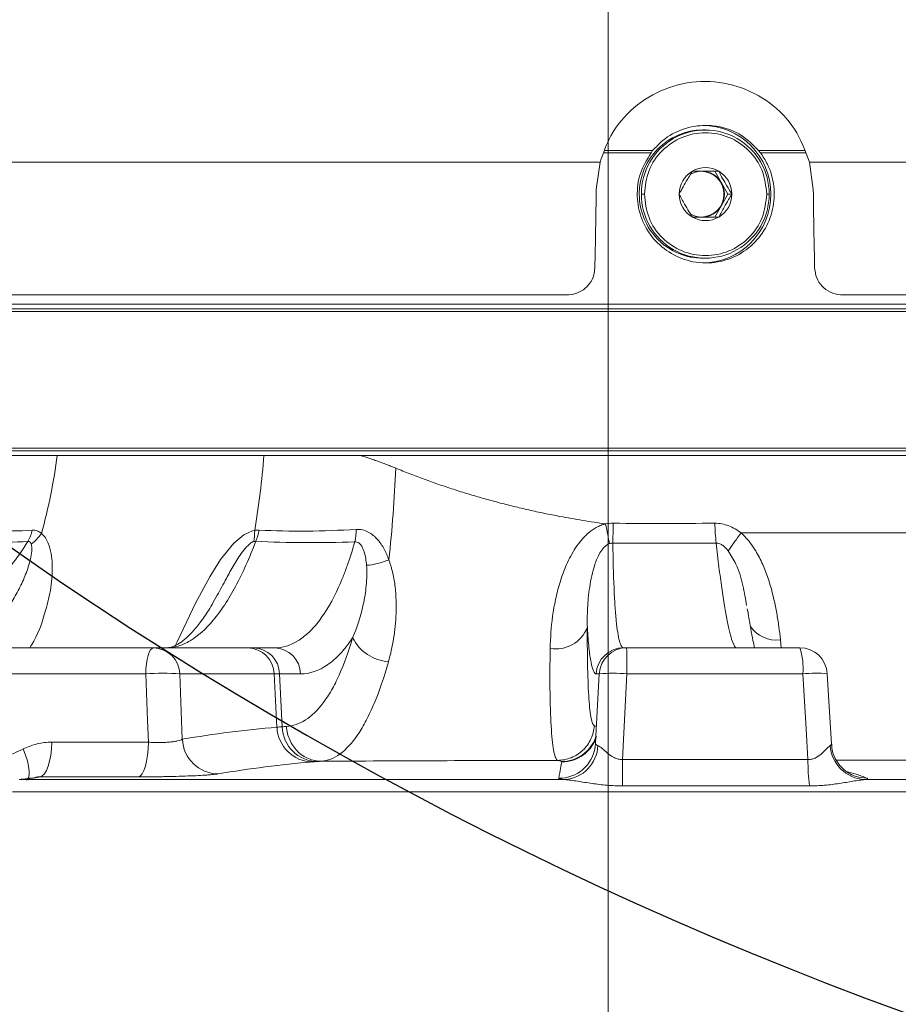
# Model space of a CAD drawing. Header units: millimetres. Extents: x 0 to 16820, y 0 to 11880.
# Tile 11 of 122: x 2482 to 2577, y 6748 to 6855. Entities that reach past the tile are written whole.
import ezdxf

# ---------------------------------------------------------------- set-up
doc = ezdxf.new("R2010")
doc.units = ezdxf.units.MM
doc.header["$LTSCALE"] = 20
doc.linetypes.add('CENTERX2', pattern=[20.32, 12.7, -2.54, 2.54, -2.54])
doc.styles.add('SLDTEXTSTYLE0', font='TXT', dxfattribs={"width": 0.605})
doc.dimstyles.new('SLDDIMSTYLE0', dxfattribs={"dimtxt": 140, "dimasz": 100, "dimexe": 0, "dimexo": 0.0625, "dimgap": 35, "dimtad": 1, "dimtoh": 1, "dimdec": 0, "dimrnd": 1e-09, "dimzin": 12, "dimdsep": 46, "dimtxsty": 'SLDTEXTSTYLE0', "dimsah": 1, "dimcen": 0.09, "dimadec": 0, "dimazin": 0, "dimtfac": 1, "dimtofl": 0, "dimtmove": 0, "dimatfit": 3, "dimfxl": 1, "dimfrac": 2, "dimtolj": 1, "dimtzin": 12, "dimarcsym": 0})
doc.dimstyles.new('SLDDIMSTYLE1', dxfattribs={"dimtxt": 140, "dimasz": 100, "dimexe": 0, "dimexo": 0.0625, "dimgap": 35, "dimtad": 1, "dimtoh": 1, "dimdec": 1, "dimrnd": 1e-09, "dimzin": 12, "dimdsep": 46, "dimtxsty": 'SLDTEXTSTYLE0', "dimsah": 1, "dimcen": 0.09, "dimadec": 0, "dimazin": 0, "dimtfac": 1, "dimtofl": 0, "dimtmove": 0, "dimatfit": 3, "dimfxl": 1, "dimfrac": 2, "dimtolj": 1, "dimtzin": 12, "dimarcsym": 0})

# ---------------------------------------------------------------- blocks, each defined once
blk = doc.blocks.new('*D7')
at = {"color": 7, "linetype": 'Continuous', "lineweight": 0}
for p, q in [((4596.6, 7139.47), (4596.6, 4493.51)), ((2545.78, 6319.22), (2545.78, 4493.51)), ((4596.6, 4523.51), (2545.78, 4523.51))]:
    blk.add_line(p, q, dxfattribs=at)
for points in [[(2545.78, 4523.51), (2645.78, 4508.51), (2645.78, 4538.51)], [(4596.6, 4523.51), (4496.6, 4538.51), (4496.6, 4508.51)]]:
    blk.add_solid(points, dxfattribs=at)
at = {"color": 7, "linetype": 'Continuous', "lineweight": 0, "insert": (3357.32, 4703.98), "char_height": 140, "attachment_point": 1, "style": 'SLDTEXTSTYLE0'}
blk.add_mtext('2051', dxfattribs=at)
blk = doc.blocks.new('*D8')
at = {"color": 7, "linetype": 'Continuous', "lineweight": 0}
for p, q in [((3138.67, 7139.47), (3138.67, 4774.47)), ((2545.78, 6319.22), (2545.78, 4774.47)), ((3138.67, 4804.47), (2545.78, 4804.47))]:
    blk.add_line(p, q, dxfattribs=at)
for points in [[(2545.78, 4804.47), (2645.78, 4789.47), (2645.78, 4819.47)], [(3138.67, 4804.47), (3038.67, 4819.47), (3038.67, 4789.47)]]:
    blk.add_solid(points, dxfattribs=at)
at = {"color": 7, "linetype": 'Continuous', "lineweight": 0, "insert": (2681.89, 4984.94), "char_height": 140, "attachment_point": 1, "style": 'SLDTEXTSTYLE0'}
blk.add_mtext('593', dxfattribs=at)
blk = doc.blocks.new('*D9')
at = {"color": 7, "linetype": 'Continuous', "lineweight": 0}
for p, q in [((844.96, 7139.47), (844.96, 4493.51)), ((2545.78, 6319.22), (2545.78, 4493.51)), ((844.96, 4523.51), (2545.78, 4523.51))]:
    blk.add_line(p, q, dxfattribs=at)
for points in [[(844.96, 4523.51), (944.96, 4508.51), (944.96, 4538.51)], [(2545.78, 4523.51), (2445.78, 4538.51), (2445.78, 4508.51)]]:
    blk.add_solid(points, dxfattribs=at)
at = {"color": 7, "linetype": 'Continuous', "lineweight": 0, "insert": (1481.5, 4703.98), "char_height": 140, "attachment_point": 1, "style": 'SLDTEXTSTYLE0'}
blk.add_mtext('1701', dxfattribs=at)
blk = doc.blocks.new('*D10')
at = {"color": 7, "linetype": 'Continuous', "lineweight": 0}
for p, q in [((1517.78, 7139.47), (1517.78, 4774.47)), ((2545.78, 6319.22), (2545.78, 4774.47)), ((1517.78, 4804.47), (2545.78, 4804.47))]:
    blk.add_line(p, q, dxfattribs=at)
for points in [[(1517.78, 4804.47), (1617.78, 4789.47), (1617.78, 4819.47)], [(2545.78, 4804.47), (2445.78, 4819.47), (2445.78, 4789.47)]]:
    blk.add_solid(points, dxfattribs=at)
at = {"color": 7, "linetype": 'Continuous', "lineweight": 0, "insert": (1817.9, 4984.94), "char_height": 140, "attachment_point": 1, "style": 'SLDTEXTSTYLE0'}
blk.add_mtext('1028', dxfattribs=at)

msp = doc.modelspace()

# ---------------------------------------------------------------- linework, layer by layer
at = {"color": 7, "linetype": 'CENTERX2', "lineweight": 0}
msp.add_line((2545.78, 6893.17), (2545.78, 5823.01), dxfattribs=at)
at = {"color": 7, "linetype": 'Continuous', "lineweight": 0}
for p, q in [((2556.39, 6842.97), (2556.15, 6842.97)), ((2545.31, 6840.47), (2550.47, 6840.47)), ((2550.64, 6840.72), (2545.42, 6840.72)), ((2550.64, 6840.72), (2550.47, 6840.47)), ((2567.21, 6840.72), (2562.21, 6840.72)), ((2562.42, 6840.47), (2562.21, 6840.72)), ((2562.42, 6840.47), (2567.33, 6840.47)), ((2402.8, 6839.47), (2544.91, 6839.47)), ((2544.91, 6839.47), (2544.49, 6836.47)), ((2567.75, 6839.47), (2688.78, 6839.47)), ((2568.17, 6836.47), (2567.75, 6839.47)), ((2557.42, 6838.47), (2558.14, 6837.22)), ((2558.86, 6835.97), (2558.14, 6837.22)), ((2558.14, 6834.72), (2558.86, 6835.97)), ((2559.29, 6835.97), (2558.86, 6835.97)), ((2558.14, 6834.72), (2557.42, 6833.47)), ((2556.15, 6828.97), (2556.39, 6828.97)), ((2541.27, 6824.97), (2408.2, 6824.97)), ((2684.04, 6824.97), (2571.39, 6824.97)), ((2423.28, 6823.97), (2607.03, 6823.97)), ((2423.28, 6823.17), (2668.28, 6823.17)), ((2423.58, 6823.47), (2667.98, 6823.47)), ((2423.28, 6808.27), (2668.28, 6808.27)), ((2439.96, 6807.97), (2667.98, 6807.97)), ((2518.72, 6807.47), (2641.31, 6807.47)), ((2561.02, 6790.41), (2560.97, 6790.73)), ((2479.52, 6786.47), (2496.18, 6786.47)), ((2506.48, 6786.47), (2496.18, 6786.47)), ((2507.11, 6786.47), (2506.48, 6786.47)), ((2509.4, 6786.47), (2507.11, 6786.47)), ((2547.81, 6786.47), (2547.48, 6786.47)), ((2566.7, 6786.47), (2547.81, 6786.47)), ((2570.14, 6775.96), (2569.69, 6783.64)), ((2544.41, 6776.02), (2544.38, 6775.65)), ((2483.35, 6772.29), (2481.79, 6772.09)), ((2573.78, 6772.09), (2614.62, 6772.09))]:
    msp.add_line(p, q, dxfattribs=at)
at = {"color": 8, "linetype": 'Continuous', "lineweight": 0}
for p, q in [((2549.74, 6835.97), (2549.42, 6835.97)), ((2563.36, 6835.97), (2563.09, 6835.97)), ((2564.58, 6787.36), (2564.67, 6786.47)), ((2495.35, 6783.62), (2478.41, 6783.62)), ((2499.07, 6783.62), (2499.33, 6776.49)), ((2499.07, 6783.62), (2509.37, 6783.62)), ((2509.66, 6777.81), (2509.37, 6783.62)), ((2509.37, 6783.62), (2509.95, 6783.62)), ((2510.23, 6777.85), (2509.95, 6783.62)), ((2509.95, 6783.62), (2512.23, 6783.62)), ((2544.49, 6783.62), (2544.81, 6783.62)), ((2547.34, 6774.28), (2547.84, 6783.62)), ((2547.84, 6783.62), (2567.03, 6783.62)), ((2544.27, 6777.98), (2544.51, 6777.9)), ((2485.09, 6776.17), (2495.63, 6776.17)), ((2547.34, 6774.28), (2567.59, 6774.28)), ((2481.59, 6772.09), (2541.06, 6772.09)), ((2494.58, 6772.38), (2483.81, 6772.38)), ((2732.05, 6770.77), (2480.81, 6770.77)), ((2567.76, 6771.4), (2547.35, 6771.4))]:
    msp.add_line(p, q, dxfattribs=at)
at = {"color": 8, "linetype": 'Continuous', "lineweight": 0, "flags": 128}
for points in [[(2546.33, 6800.06), (2546.32, 6799.76), (2546.32, 6799.46), (2546.32, 6799.17), (2546.32, 6798.89), (2546.31, 6798.62), (2546.31, 6798.37), (2546.31, 6798.13), (2546.31, 6797.9)], [(2498.6, 6786.75), (2498.77, 6787.12), (2500.78, 6791.33), (2502.32, 6794.21), (2503.5, 6796.1), (2504.96, 6797.88), (2506.03, 6798.78), (2507, 6799.23), (2507.23, 6799.28), (2507.23, 6799.28), (2507.23, 6799.28)], [(2495.35, 6783.62), (2495.37, 6784.19), (2495.42, 6784.72), (2495.5, 6785.21), (2495.61, 6785.64), (2495.73, 6785.99), (2495.87, 6786.25), (2496.03, 6786.41), (2496.18, 6786.47)], [(2495.63, 6776.17), (2495.54, 6778.54), (2495.35, 6783.62)], [(2567.03, 6783.62), (2567.39, 6777.64), (2567.59, 6774.28)], [(2485.09, 6776.17), (2485.05, 6775.44), (2484.97, 6774.75), (2484.85, 6774.11), (2484.69, 6773.55), (2484.5, 6773.08), (2484.29, 6772.72), (2484.06, 6772.49), (2483.81, 6772.38)], [(2495.63, 6776.17), (2495.6, 6775.44), (2495.53, 6774.75), (2495.43, 6774.11), (2495.3, 6773.55), (2495.15, 6773.08), (2494.97, 6772.72), (2494.78, 6772.49), (2494.58, 6772.38)], [(2481.97, 6775.43), (2482.23, 6774.76), (2482.43, 6774.12), (2482.56, 6773.54), (2482.62, 6773.02), (2482.62, 6772.6), (2482.54, 6772.28), (2482.39, 6772.08), (2482.33, 6772.04)], [(2572.6, 6772.51), (2573.3, 6772.31), (2574.05, 6772.24)]]:
    msp.add_lwpolyline(points, dxfattribs=at)
at = {"color": 7, "linetype": 'Continuous', "lineweight": 0, "flags": 128}
msp.add_lwpolyline([(2544.81, 6783.62), (2544.45, 6776.81), (2544.41, 6776.02)], dxfattribs=at)
at = {"color": 7, "linetype": 'Continuous', "lineweight": 30}
for centre, radius, start, end in [((2720.78, 7139.47), 1875.82, 300, 180), ((2720.78, 7139.47), 417.89, 212.4693, 92.4693), ((3170.78, 6360.04), 975.82, 145.3311, 300)]:
    msp.add_arc(centre, radius, start, end, dxfattribs=at)
at = {"color": 7, "linetype": 'Continuous', "lineweight": 0}
for centre, radius, start, end in [((2556.17, 6835.98), 6.99, 90.1256, 180.0929), ((2556.39, 6835.99), 6.97, 359.8364, 180.1636), ((2556.05, 6835.97), 7.5, 270.1661, 89.8339), ((2556.43, 6835.97), 2.89, 120.148, 180.041), ((2555.98, 6835.98), 2.48, 90.0076, 120.169), ((2556.42, 6835.99), 2.87, 59.8931, 120.1069), ((2555.92, 6835.97), 2.5, 359.891, 89.8906), ((2555.98, 6835.98), 2.49, 29.852, 89.9586), ((2556.4, 6835.97), 2.89, 359.959, 59.852), ((2555.96, 6835.97), 2.51, 330.1066, 29.8934), ((2556.17, 6835.95), 6.98, 179.8748, 269.9067), ((2556.39, 6835.95), 6.97, 179.8364, 0.1636), ((2556.43, 6835.96), 2.89, 179.959, 239.852), ((2555.92, 6835.96), 2.5, 270.1094, 0.109), ((2556.4, 6835.96), 2.89, 300.148, 0.041), ((2555.98, 6835.95), 2.49, 270.0414, 330.148), ((2555.98, 6835.95), 2.48, 239.5109, 269.9908), ((2556.42, 6835.95), 2.87, 239.8931, 300.1069), ((2547.81, 6783.47), 3, 90.0003, 177.0003), ((2566.7, 6783.47), 3, 3.3596, 90)]:
    msp.add_arc(centre, radius, start, end, dxfattribs=at)
at = {"color": 8, "linetype": 'Continuous', "lineweight": 0}
for centre, radius, start, end in [((2580.39, 6800.49), 22.96, 181.0719, 186.4814), ((2478.59, 6800.31), 4.49, 330.1565, 347.0401), ((2501.37, 6800.6), 6.49, 337.2382, 348.5765), ((2507.15, 6799.94), 11.17, 350.1504, 357.1559), ((2564.11, 6790.7), 3.38, 213.4854, 277.976), ((2540.07, 6790.07), 3.72, 260.7594, 337.9528), ((2522.15, 6789.66), 4.72, 206.2047, 266.0968), ((2496.13, 6783.52), 2.94, 1.9215, 89.0259), ((2506.43, 6783.52), 2.94, 1.9215, 89.0259), ((2507.03, 6783.56), 2.91, 1.3304, 88.4612), ((2509.32, 6783.56), 2.91, 1.3304, 88.4612), ((2547.48, 6783.47), 3, 90.0498, 177.057), ((2483.04, 6784.31), 64.8, 359.3931, 1.9071), ((2560.5, 6784.3), 6.56, 354.0886, 19.2753), ((2497.21, 6759.55), 24.14, 85.5765, 94.4235), ((2546.33, 6769.36), 14.34, 83.9402, 96.0598), ((2568.45, 6771.25), 12.45, 84.2411, 96.5114), ((2513.61, 6777.97), 3.95, 182.325, 268.9459), ((2514.15, 6777.97), 3.92, 181.8126, 268.2937), ((2503.31, 6776.68), 3.98, 182.7301, 268.9018), ((2540.68, 6778.06), 4, 270.1564, 341.0167), ((2540.73, 6778.02), 4, 270.0346, 342.0349), ((2540.42, 6776.23), 4, 270.0272, 351.5682), ((2540.78, 6775.98), 3.9, 274.0769, 357.442), ((2573.97, 6776.05), 3.96, 183.5287, 267.3034), ((2877.06, 6774.2), 329.71, 179.9849, 180.4849), ((2591.31, 6774.2), 23.72, 179.7993, 186.7669)]:
    msp.add_arc(centre, radius, start, end, dxfattribs=at)
at = {"color": 7, "linetype": 'Continuous', "lineweight": 0}
for points, knots in [([(2567.75, 6839.47), (2567.29, 6840.71), (2566.36, 6843.21), (2563.51, 6846.1), (2559.93, 6847.94), (2555.9, 6848.48), (2551.92, 6847.65), (2548.47, 6845.55), (2546.03, 6842.68), (2545.25, 6840.44), (2544.91, 6839.47)], [0, 0, 0, 0, 0.127987, 0.255944, 0.384806, 0.514222, 0.643348, 0.771875, 0.9, 1, 1, 1, 1]), ([(2562.21, 6840.72), (2561.61, 6841.32), (2560.43, 6842.52), (2558.32, 6843.32), (2556.13, 6843.56), (2553.92, 6843.17), (2551.94, 6842.11), (2551, 6841.1), (2550.64, 6840.72)], [0, 0, 0, 0, 0.190535, 0.3810764, 0.4999983, 0.690234, 0.8804611, 1, 1, 1, 1]), ([(2550.47, 6840.47), (2550.03, 6839.74), (2549.15, 6838.29), (2548.84, 6835.73), (2549.33, 6833.22), (2550.65, 6831.01), (2552.61, 6829.37), (2554.67, 6828.59), (2556.82, 6828.38), (2558.98, 6828.75), (2561.2, 6829.99), (2562.9, 6831.91), (2563.87, 6834.28), (2564, 6836.84), (2563.41, 6838.97), (2562.69, 6840.07), (2562.42, 6840.47)], [0, 0, 0, 0, 0.076105, 0.152214, 0.228236, 0.30427, 0.380429, 0.456633, 0.5, 0.576062, 0.652121, 0.72827, 0.804477, 0.880587, 0.956595, 1, 1, 1, 1]), ([(2554.98, 6838.47), (2554.76, 6838.11), (2554.38, 6837.5), (2553.88, 6836.61), (2553.64, 6836.16), (2553.54, 6835.97)], [0, 0, 0, 0, 0.439139, 0.751385, 1, 1, 1, 1]), ([(2557.85, 6838.47), (2557.43, 6838.47), (2556.7, 6838.47), (2555.68, 6838.47), (2555.2, 6838.47), (2554.98, 6838.47)], [0, 0, 0, 0, 0.439139, 0.751385, 1, 1, 1, 1]), ([(2559.29, 6835.97), (2559.07, 6836.32), (2558.69, 6836.94), (2558.19, 6837.83), (2557.96, 6838.27), (2557.85, 6838.47)], [0, 0, 0, 0, 0.439139, 0.751385, 1, 1, 1, 1]), ([(2544.49, 6836.47), (2544.47, 6835.01), (2544.43, 6832.09), (2544.37, 6829.29), (2544.34, 6827.89)], [0, 0, 0, 0, 0.49795, 1, 1, 1, 1]), ([(2568.32, 6827.86), (2568.29, 6829.26), (2568.23, 6832.06), (2568.19, 6834.99), (2568.17, 6836.47)], [0, 0, 0, 0, 0.497865, 1, 1, 1, 1]), ([(2553.54, 6835.97), (2553.73, 6835.61), (2554.06, 6835), (2554.58, 6834.11), (2554.86, 6833.66), (2554.98, 6833.47)], [0, 0, 0, 0, 0.4391393, 0.7513851, 1, 1, 1, 1]), ([(2557.85, 6833.47), (2558.05, 6833.82), (2558.37, 6834.44), (2558.9, 6835.33), (2559.17, 6835.77), (2559.29, 6835.97)], [0, 0, 0, 0, 0.4391393, 0.7513851, 1, 1, 1, 1]), ([(2554.98, 6833.47), (2555.38, 6833.47), (2556.05, 6833.47), (2557.09, 6833.47), (2557.62, 6833.47), (2557.85, 6833.47)], [0, 0, 0, 0, 0.439139, 0.751385, 1, 1, 1, 1]), ([(2541.27, 6824.97), (2541.6, 6825), (2542.26, 6825.06), (2543.13, 6825.52), (2543.83, 6826.22), (2544.26, 6827.05), (2544.31, 6827.64), (2544.34, 6827.89)], [0, 0, 0, 0, 0.199501, 0.39859, 0.608388, 0.834384, 1, 1, 1, 1]), ([(2568.32, 6827.86), (2568.37, 6827.51), (2568.47, 6826.8), (2569.09, 6825.89), (2569.98, 6825.22), (2570.83, 6824.98), (2571.3, 6824.97), (2571.39, 6824.97)], [0, 0, 0, 0, 0.23357, 0.466709, 0.710164, 0.947373, 1, 1, 1, 1]), ([(2485.69, 6807.47), (2484.22, 6807.47), (2482.79, 6807.47), (2480.01, 6807.47), (2478.65, 6807.47), (2477.32, 6807.47)], [0, 0, 0, 0, 0.5, 0.5, 1, 1, 1, 1]), ([(2508.24, 6807.47), (2504.22, 6807.47), (2500.3, 6807.47), (2492.76, 6807.47), (2489.14, 6807.47), (2485.69, 6807.47)], [0, 0, 0, 0, 0.5, 0.5, 1, 1, 1, 1]), ([(2518.72, 6807.47), (2516.94, 6807.47), (2515.18, 6807.47), (2511.68, 6807.47), (2509.95, 6807.47), (2508.24, 6807.47)], [0, 0, 0, 0, 0.5, 0.5, 1, 1, 1, 1]), ([(2503.13, 6792.21), (2502.94, 6791.86), (2502.44, 6790.9), (2501.61, 6789.64), (2500.66, 6788.43), (2499.78, 6787.53), (2499, 6786.93), (2498.34, 6786.6), (2497.91, 6786.47), (2497.69, 6786.48), (2497.62, 6786.48)], [0, 0, 0, 0, 0.080803, 0.222316, 0.362217, 0.500419, 0.636546, 0.773343, 0.915923, 1, 1, 1, 1]), ([(2561.76, 6786.47), (2561.71, 6786.72), (2561.57, 6787.3), (2561.34, 6788.57), (2561.16, 6789.64), (2561.06, 6790.34), (2561.05, 6790.41)], [0, 0, 0, 0, 0.259921, 0.603604, 0.960715, 1, 1, 1, 1]), ([(2572.6, 6772.52), (2572.52, 6772.55), (2572.24, 6772.66), (2571.67, 6773.01), (2571.04, 6773.6), (2570.52, 6774.41), (2570.2, 6775.23), (2570.19, 6775.77), (2570.18, 6775.96)], [0, 0, 0, 0, 0.071003, 0.246019, 0.434354, 0.645894, 0.872822, 1, 1, 1, 1])]:
    msp.add_open_spline(points, degree=3, knots=knots, dxfattribs=at)
at = {"color": 8, "linetype": 'Continuous', "lineweight": 0}
for points in [[(2563.09, 6835.97), (2562.99, 6836.84), (2562.79, 6838.6), (2561.25, 6840.83), (2559.04, 6842.32), (2556.42, 6842.84), (2553.79, 6842.32), (2551.59, 6840.83), (2550.04, 6838.6), (2549.84, 6836.84), (2549.74, 6835.97)], [(2549.74, 6835.97), (2549.84, 6835.09), (2550.04, 6833.34), (2551.59, 6831.1), (2553.79, 6829.61), (2556.42, 6829.09), (2559.04, 6829.61), (2561.25, 6831.1), (2562.79, 6833.34), (2562.99, 6835.09), (2563.09, 6835.97)], [(2483.97, 6798.95), (2484.75, 6801.76), (2485.31, 6804.63), (2485.69, 6807.47)], [(2507.23, 6799.28), (2507.68, 6801.98), (2508.02, 6804.74), (2508.24, 6807.47)], [(2545.51, 6799.99), (2545.78, 6800.04), (2546.05, 6800.07), (2546.33, 6800.06)], [(2546.33, 6800.06), (2550.04, 6800.03), (2553.74, 6800.04), (2557.43, 6800.06)], [(2482.85, 6797.79), (2483.27, 6798.11), (2483.65, 6798.51), (2483.97, 6798.95)], [(2507.23, 6799.28), (2507.22, 6798.83), (2507.19, 6798.41), (2507.12, 6798.06)], [(2507.23, 6799.28), (2507.39, 6799.31), (2507.56, 6799.32), (2507.73, 6799.31)], [(2560.29, 6799), (2567.66, 6799), (2574.9, 6799), (2581.84, 6799)], [(2507.35, 6798.09), (2507.28, 6798.09), (2507.2, 6798.09), (2507.12, 6798.06)], [(2546.31, 6797.9), (2546.18, 6797.9), (2546.06, 6797.88), (2545.95, 6797.84)], [(2557.57, 6797.89), (2553.83, 6797.88), (2550.08, 6797.86), (2546.31, 6797.9)], [(2499.33, 6776.49), (2502.77, 6777.08), (2506.21, 6777.52), (2509.66, 6777.81)], [(2509.66, 6777.81), (2509.83, 6777.82), (2510.02, 6777.84), (2510.23, 6777.85)], [(2510.23, 6777.85), (2510.39, 6777.86), (2510.54, 6777.87), (2510.7, 6777.88)], [(2513.54, 6774.02), (2510.09, 6773.73), (2506.66, 6773.29), (2503.23, 6772.71)], [(2514.03, 6774.06), (2513.85, 6774.05), (2513.68, 6774.04), (2513.54, 6774.02)], [(2514.49, 6774.09), (2514.34, 6774.08), (2514.18, 6774.07), (2514.03, 6774.06)], [(2514.49, 6774.09), (2523.11, 6774.14), (2531.71, 6774.17), (2540.28, 6774.19)], [(2540.69, 6774.06), (2540.55, 6774.11), (2540.42, 6774.15), (2540.28, 6774.19)], [(2540.42, 6772.24), (2540.54, 6773.06), (2540.64, 6773.65), (2540.73, 6774.02)], [(2540.73, 6774.02), (2540.74, 6774.04), (2540.72, 6774.05), (2540.69, 6774.06)]]:
    msp.add_open_spline(points, degree=3, dxfattribs=at)
for points, knots in [([(2518.72, 6807.47), (2518.91, 6807.41), (2519.28, 6807.3), (2519.83, 6807.11), (2520.39, 6806.92), (2520.94, 6806.72), (2521.5, 6806.52), (2522.06, 6806.3), (2522.43, 6806.15), (2522.61, 6806.07)], [0, 0, 0, 0, 0.141021, 0.282604, 0.42478, 0.567578, 0.711028, 0.85516, 1, 1, 1, 1]), ([(2521.86, 6796.07), (2522.05, 6797.71), (2522.2, 6799.39), (2522.45, 6802.74), (2522.55, 6804.41), (2522.61, 6806.07)], [0, 0, 0, 0, 0.5, 0.5, 1, 1, 1, 1]), ([(2522.61, 6806.07), (2522.87, 6805.97), (2523.39, 6805.76), (2524.16, 6805.45), (2524.94, 6805.15), (2525.73, 6804.86), (2526.52, 6804.57), (2527.31, 6804.3), (2528.11, 6804.03), (2528.91, 6803.76), (2529.72, 6803.5), (2530.53, 6803.25), (2531.34, 6803.01), (2532.16, 6802.77), (2532.98, 6802.55), (2533.81, 6802.32), (2534.64, 6802.11), (2535.47, 6801.9), (2536.3, 6801.7), (2537.14, 6801.51), (2537.98, 6801.32), (2538.83, 6801.14), (2539.68, 6800.97), (2540.66, 6800.78), (2541.77, 6800.58), (2543.01, 6800.36), (2544.26, 6800.17), (2545.09, 6800.05), (2545.51, 6799.99)], [0, 0, 0, 0, 0.035937, 0.071857, 0.107764, 0.143659, 0.179544, 0.215423, 0.251297, 0.287169, 0.323042, 0.358917, 0.394797, 0.430685, 0.466582, 0.502492, 0.538416, 0.574357, 0.610317, 0.646298, 0.682303, 0.718335, 0.754394, 0.790484, 0.842812, 0.895169, 0.947563, 1, 1, 1, 1]), ([(2539.47, 6786.4), (2539.49, 6787.53), (2539.57, 6788.7), (2539.82, 6790.51), (2539.92, 6791.12), (2540.12, 6792.06), (2540.19, 6792.37), (2540.36, 6793.01), (2540.45, 6793.33), (2540.74, 6794.28), (2540.97, 6794.92), (2541.39, 6795.86), (2541.54, 6796.17), (2541.87, 6796.78), (2542.04, 6797.08), (2542.43, 6797.66), (2542.64, 6797.94), (2542.98, 6798.35), (2543.1, 6798.48), (2543.35, 6798.73), (2543.48, 6798.86), (2543.89, 6799.21), (2544.18, 6799.42), (2544.66, 6799.68), (2544.82, 6799.76), (2545.07, 6799.86), (2545.16, 6799.89), (2545.29, 6799.93), (2545.33, 6799.94), (2545.42, 6799.97), (2545.47, 6799.98), (2545.51, 6799.99)], [0, 0, 0, 0, 0.25, 0.25, 0.375, 0.375, 0.4375, 0.4375, 0.5, 0.5, 0.625, 0.625, 0.6875, 0.6875, 0.75, 0.75, 0.8125, 0.8125, 0.84375, 0.84375, 0.875, 0.875, 0.9375, 0.9375, 0.96875, 0.96875, 0.984375, 0.984375, 0.992187, 0.992187, 1, 1, 1, 1]), ([(2545.51, 6799.99), (2545.59, 6799.58), (2545.67, 6799.19), (2545.81, 6798.46), (2545.88, 6798.13), (2545.95, 6797.84)], [0, 0, 0, 0, 0.5, 0.5, 1, 1, 1, 1]), ([(2557.43, 6800.06), (2557.95, 6800.06), (2558.45, 6799.96), (2559.43, 6799.58), (2559.88, 6799.32), (2560.29, 6799)], [0, 0, 0, 0, 0.5, 0.5, 1, 1, 1, 1]), ([(2474.97, 6799.41), (2476.18, 6799.31), (2477.44, 6799.24), (2480.1, 6799.19), (2481.5, 6799.22), (2482.96, 6799.3)], [0, 0, 0, 0, 0.5, 0.5, 1, 1, 1, 1]), ([(2483.97, 6798.95), (2483.97, 6798.95), (2484.3, 6798.68), (2484.92, 6797.64), (2485.22, 6795.55), (2485.06, 6793.03), (2484.33, 6790.03), (2483.54, 6787.78), (2482.74, 6786.56), (2482.68, 6786.47)], [0, 0, 0, 0, 0.000004, 0.106139, 0.287915, 0.477035, 0.666504, 0.97385, 1, 1, 1, 1]), ([(2482.96, 6799.3), (2483.16, 6799.31), (2483.34, 6799.29), (2483.6, 6799.19), (2483.68, 6799.15), (2483.83, 6799.06), (2483.91, 6799.01), (2483.97, 6798.95)], [0, 0, 0, 0, 0.5, 0.5, 0.75, 0.75, 1, 1, 1, 1]), ([(2507.73, 6799.31), (2509.43, 6799.22), (2511.16, 6799.19), (2514.7, 6799.22), (2516.49, 6799.28), (2518.3, 6799.39)], [0, 0, 0, 0, 0.5, 0.5, 1, 1, 1, 1]), ([(2518.3, 6799.39), (2518.54, 6799.4), (2518.76, 6799.38), (2519.2, 6799.28), (2519.42, 6799.2), (2519.81, 6799), (2519.99, 6798.88), (2520.33, 6798.6), (2520.48, 6798.45), (2520.91, 6797.97), (2521.15, 6797.61), (2521.55, 6796.86), (2521.72, 6796.47), (2521.86, 6796.07)], [0, 0, 0, 0, 0.125, 0.125, 0.25, 0.25, 0.375, 0.375, 0.5, 0.5, 0.75, 0.75, 1, 1, 1, 1]), ([(2560.29, 6799), (2560.01, 6798.61), (2559.74, 6798.24), (2559.26, 6797.58), (2559.05, 6797.29), (2558.89, 6797.06)], [0, 0, 0, 0, 0.5, 0.5, 1, 1, 1, 1]), ([(2560.29, 6799), (2560.35, 6798.96), (2560.4, 6798.91), (2560.5, 6798.81), (2560.55, 6798.76), (2560.7, 6798.61), (2560.8, 6798.51), (2561.08, 6798.2), (2561.25, 6797.98), (2561.58, 6797.52), (2561.74, 6797.29), (2562.03, 6796.81), (2562.16, 6796.56), (2562.54, 6795.82), (2562.77, 6795.32), (2563.16, 6794.3), (2563.33, 6793.79), (2563.79, 6792.24), (2564.01, 6791.23), (2564.27, 6789.75), (2564.35, 6789.26), (2564.48, 6788.3), (2564.53, 6787.82), (2564.58, 6787.36)], [0, 0, 0, 0, 0.015625, 0.015625, 0.03125, 0.03125, 0.0625, 0.0625, 0.125, 0.125, 0.1875, 0.1875, 0.25, 0.25, 0.375, 0.375, 0.5, 0.5, 0.75, 0.75, 0.875, 0.875, 1, 1, 1, 1]), ([(2482.48, 6798.08), (2481.9, 6797.15), (2481.29, 6796.28), (2480.33, 6795.03), (2480.01, 6794.63), (2479.34, 6793.86), (2479, 6793.48), (2477.27, 6791.68), (2475.8, 6790.47), (2473.85, 6789.22), (2473.45, 6788.99), (2472.65, 6788.55), (2472.25, 6788.35), (2471.03, 6787.78), (2470.21, 6787.47), (2467.71, 6786.72), (2466.01, 6786.47), (2464.26, 6786.47)], [0, 0, 0, 0, 0.125, 0.125, 0.1875, 0.1875, 0.25, 0.25, 0.5, 0.5, 0.5625, 0.5625, 0.625, 0.625, 0.75, 0.75, 1, 1, 1, 1]), ([(2482.48, 6798.08), (2480.98, 6797.99), (2479.55, 6797.95), (2476.81, 6797.94), (2475.51, 6797.98), (2474.27, 6798.03)], [0, 0, 0, 0, 0.5, 0.5, 1, 1, 1, 1]), ([(2476.24, 6786.27), (2477.09, 6786.98), (2477.89, 6787.77), (2479.37, 6789.47), (2480.05, 6790.39), (2480.97, 6791.87), (2481.26, 6792.38), (2481.78, 6793.42), (2482.03, 6793.95), (2482.45, 6795.04), (2482.63, 6795.6), (2482.82, 6796.44), (2482.87, 6796.72), (2482.91, 6797.14), (2482.92, 6797.28), (2482.9, 6797.54), (2482.89, 6797.67), (2482.85, 6797.79)], [0, 0, 0, 0, 0.25, 0.25, 0.5, 0.5, 0.625, 0.625, 0.75, 0.75, 0.875, 0.875, 0.9375, 0.9375, 0.96875, 0.96875, 1, 1, 1, 1]), ([(2482.85, 6797.79), (2482.82, 6797.87), (2482.78, 6797.94), (2482.67, 6798.05), (2482.58, 6798.09), (2482.48, 6798.08)], [0, 0, 0, 0, 0.5, 0.5, 1, 1, 1, 1]), ([(2497.61, 6786.47), (2498.04, 6786.47), (2498.46, 6786.53), (2499.32, 6786.79), (2499.75, 6786.98), (2501.04, 6787.75), (2501.88, 6788.5), (2502.92, 6789.75), (2503.13, 6790.01), (2503.54, 6790.57), (2503.75, 6790.86), (2504.36, 6791.79), (2504.75, 6792.45), (2505.91, 6794.61), (2506.65, 6796.24), (2507.35, 6798.09)], [0, 0, 0, 0, 0.125, 0.125, 0.25, 0.25, 0.5, 0.5, 0.5625, 0.5625, 0.625, 0.625, 0.75, 0.75, 1, 1, 1, 1]), ([(2507.12, 6798.06), (2507.08, 6798.05), (2506.91, 6797.99), (2506.71, 6797.83), (2506.32, 6797.48), (2505.7, 6796.69), (2504.92, 6795.47), (2504.03, 6793.86), (2503.47, 6792.81), (2503.14, 6792.2)], [0, 0, 0, 0, 0.0142032, 0.0650203, 0.0900612, 0.2117338, 0.4467219, 0.6823436, 1, 1, 1, 1]), ([(2518.15, 6798.03), (2516.3, 6797.97), (2514.47, 6797.94), (2510.86, 6797.95), (2509.08, 6798), (2507.35, 6798.09)], [0, 0, 0, 0, 0.5, 0.5, 1, 1, 1, 1]), ([(2518.15, 6798.03), (2517.89, 6797.11), (2517.61, 6796.24), (2517.17, 6795), (2517.02, 6794.6), (2516.71, 6793.82), (2516.55, 6793.45), (2515.74, 6791.66), (2515.04, 6790.45), (2514.1, 6789.21), (2513.91, 6788.97), (2513.52, 6788.54), (2513.33, 6788.34), (2512.73, 6787.78), (2512.33, 6787.47), (2511.11, 6786.72), (2510.27, 6786.47), (2509.4, 6786.47)], [0, 0, 0, 0, 0.125, 0.125, 0.1875, 0.1875, 0.25, 0.25, 0.5, 0.5, 0.5625, 0.5625, 0.625, 0.625, 0.75, 0.75, 1, 1, 1, 1]), ([(2519.43, 6795.47), (2519.41, 6795.72), (2519.38, 6795.96), (2519.3, 6796.45), (2519.25, 6796.7), (2519.13, 6797.06), (2519.09, 6797.18), (2518.99, 6797.41), (2518.93, 6797.53), (2518.78, 6797.74), (2518.7, 6797.84), (2518.52, 6797.96), (2518.46, 6797.99), (2518.31, 6798.03), (2518.23, 6798.04), (2518.15, 6798.03)], [0, 0, 0, 0, 0.25, 0.25, 0.5, 0.5, 0.625, 0.625, 0.75, 0.75, 0.875, 0.875, 0.9375, 0.9375, 1, 1, 1, 1]), ([(2545.95, 6797.84), (2545.82, 6797.8), (2545.71, 6797.73), (2545.5, 6797.58), (2545.41, 6797.5), (2545.16, 6797.23), (2545.02, 6797.03), (2544.78, 6796.62), (2544.68, 6796.42), (2544.5, 6796), (2544.42, 6795.79), (2544.21, 6795.16), (2544.1, 6794.74), (2543.91, 6793.91), (2543.84, 6793.5), (2543.65, 6792.29), (2543.58, 6791.52), (2543.51, 6790.04), (2543.5, 6789.34), (2543.52, 6788.68)], [0, 0, 0, 0, 0.03125, 0.03125, 0.0625, 0.0625, 0.125, 0.125, 0.1875, 0.1875, 0.25, 0.25, 0.375, 0.375, 0.5, 0.5, 0.75, 0.75, 1, 1, 1, 1]), ([(2547.48, 6786.47), (2547.39, 6786.47), (2547.31, 6786.53), (2547.16, 6786.78), (2547.09, 6786.97), (2546.88, 6787.73), (2546.77, 6788.47), (2546.64, 6789.69), (2546.62, 6789.95), (2546.57, 6790.5), (2546.55, 6790.79), (2546.49, 6791.7), (2546.46, 6792.36), (2546.37, 6794.48), (2546.33, 6796.09), (2546.31, 6797.9)], [0, 0, 0, 0, 0.125, 0.125, 0.25, 0.25, 0.5, 0.5, 0.5625, 0.5625, 0.625, 0.625, 0.75, 0.75, 1, 1, 1, 1]), ([(2558.89, 6797.06), (2558.81, 6797.16), (2558.72, 6797.26), (2558.54, 6797.45), (2558.44, 6797.54), (2558.22, 6797.7), (2558.1, 6797.77), (2557.84, 6797.87), (2557.71, 6797.9), (2557.57, 6797.89)], [0, 0, 0, 0, 0.25, 0.25, 0.5, 0.5, 0.75, 0.75, 1, 1, 1, 1]), ([(2557.57, 6797.89), (2557.67, 6796.98), (2557.78, 6796.12), (2557.93, 6794.9), (2557.98, 6794.5), (2558.09, 6793.74), (2558.14, 6793.37), (2558.39, 6791.6), (2558.59, 6790.4), (2558.83, 6789.18), (2558.88, 6788.95), (2558.97, 6788.51), (2559.02, 6788.31), (2559.15, 6787.76), (2559.24, 6787.46), (2559.5, 6786.72), (2559.66, 6786.47), (2559.81, 6786.47)], [0, 0, 0, 0, 0.125, 0.125, 0.1875, 0.1875, 0.25, 0.25, 0.5, 0.5, 0.5625, 0.5625, 0.625, 0.625, 0.75, 0.75, 1, 1, 1, 1]), ([(2560.9, 6791.07), (2560.78, 6791.79), (2560.55, 6793.2), (2559.96, 6795.34), (2559.19, 6796.58), (2558.89, 6797.06)], [0, 0, 0, 0, 0.387044, 0.760886, 1, 1, 1, 1]), ([(2517.91, 6787.57), (2518.39, 6788.65), (2518.8, 6789.85), (2519.22, 6791.84), (2519.33, 6792.54), (2519.43, 6793.61), (2519.45, 6793.98), (2519.47, 6794.72), (2519.46, 6795.09), (2519.43, 6795.47)], [0, 0, 0, 0, 0.5, 0.5, 0.75, 0.75, 0.875, 0.875, 1, 1, 1, 1]), ([(2521.86, 6796.07), (2521.44, 6795.9), (2521.02, 6795.75), (2520.19, 6795.55), (2519.79, 6795.49), (2519.43, 6795.47)], [0, 0, 0, 0, 0.5, 0.5, 1, 1, 1, 1]), ([(2521.86, 6796.07), (2521.91, 6795.95), (2521.95, 6795.83), (2522.03, 6795.58), (2522.07, 6795.46), (2522.18, 6795.09), (2522.24, 6794.85), (2522.41, 6794.11), (2522.49, 6793.61), (2522.61, 6792.63), (2522.64, 6792.13), (2522.68, 6791.16), (2522.67, 6790.68), (2522.62, 6789.26), (2522.53, 6788.35), (2522.24, 6786.6), (2522.05, 6785.75), (2521.83, 6784.95)], [0, 0, 0, 0, 0.03125, 0.03125, 0.0625, 0.0625, 0.125, 0.125, 0.25, 0.25, 0.375, 0.375, 0.5, 0.5, 0.75, 0.75, 1, 1, 1, 1]), ([(2543.52, 6788.68), (2543.51, 6787.86), (2543.51, 6787.09), (2543.53, 6785.61), (2543.54, 6784.92), (2543.58, 6782.95), (2543.63, 6781.84), (2543.72, 6780.46), (2543.76, 6780.05), (2543.84, 6779.33), (2543.89, 6779.03), (2544.03, 6778.29), (2544.14, 6778.02), (2544.27, 6777.98)], [0, 0, 0, 0, 0.125, 0.125, 0.25, 0.25, 0.5, 0.5, 0.625, 0.625, 0.75, 0.75, 1, 1, 1, 1]), ([(2543.52, 6788.68), (2543.57, 6787.85), (2543.63, 6787.13), (2543.73, 6786.18), (2543.76, 6785.88), (2543.84, 6785.35), (2543.88, 6785.11), (2544, 6784.48), (2544.09, 6784.16), (2544.28, 6783.73), (2544.38, 6783.62), (2544.49, 6783.62)], [0, 0, 0, 0, 0.25, 0.25, 0.375, 0.375, 0.5, 0.5, 0.75, 0.75, 1, 1, 1, 1]), ([(2510.7, 6777.88), (2511.41, 6777.92), (2512.1, 6778.17), (2513.43, 6779.02), (2514.08, 6779.64), (2514.85, 6780.67), (2515, 6780.88), (2515.31, 6781.34), (2515.45, 6781.58), (2515.89, 6782.34), (2516.17, 6782.89), (2516.98, 6784.68), (2517.47, 6786.04), (2517.91, 6787.57)], [0, 0, 0, 0, 0.25, 0.25, 0.5, 0.5, 0.5625, 0.5625, 0.625, 0.625, 0.75, 0.75, 1, 1, 1, 1]), ([(2512.23, 6783.62), (2513.25, 6783.62), (2514.23, 6783.96), (2515.66, 6784.95), (2516.13, 6785.36), (2516.81, 6786.1), (2517.04, 6786.37), (2517.48, 6786.94), (2517.7, 6787.25), (2517.91, 6787.57)], [0, 0, 0, 0, 0.5, 0.5, 0.75, 0.75, 0.875, 0.875, 1, 1, 1, 1]), ([(2540.28, 6774.19), (2540.27, 6774.19), (2540.26, 6774.2), (2540.24, 6774.21), (2540.22, 6774.22), (2540.19, 6774.25), (2540.13, 6774.32), (2540.1, 6774.38), (2540, 6774.6), (2539.94, 6774.82), (2539.82, 6775.38), (2539.77, 6775.73), (2539.67, 6776.55), (2539.63, 6777.02), (2539.52, 6778.59), (2539.48, 6779.86), (2539.44, 6782.11), (2539.44, 6782.9), (2539.44, 6784.58), (2539.45, 6785.47), (2539.47, 6786.4)], [0, 0, 0, 0, 0.015625, 0.015625, 0.03125, 0.0625, 0.0625, 0.125, 0.125, 0.25, 0.25, 0.375, 0.375, 0.5, 0.5, 0.75, 0.75, 0.875, 0.875, 1, 1, 1, 1]), ([(2521.83, 6784.95), (2521.35, 6783.25), (2520.83, 6781.73), (2519.99, 6779.74), (2519.7, 6779.12), (2519.26, 6778.27), (2519.11, 6778), (2518.8, 6777.49), (2518.65, 6777.24), (2517.86, 6776.09), (2517.22, 6775.39), (2516.22, 6774.66), (2515.88, 6774.47), (2515.37, 6774.26), (2515.19, 6774.21), (2514.93, 6774.15), (2514.84, 6774.13), (2514.67, 6774.11), (2514.58, 6774.1), (2514.49, 6774.09)], [0, 0, 0, 0, 0.25, 0.25, 0.375, 0.375, 0.4375, 0.4375, 0.5, 0.5, 0.75, 0.75, 0.875, 0.875, 0.9375, 0.9375, 0.96875, 0.96875, 1, 1, 1, 1]), ([(2540.28, 6774.19), (2540.79, 6774.19), (2541.29, 6774.29), (2542.23, 6774.67), (2542.66, 6774.94), (2543.39, 6775.64), (2543.69, 6776.06), (2544.12, 6776.98), (2544.24, 6777.48), (2544.27, 6777.98)], [0, 0, 0, 0, 0.25, 0.25, 0.5, 0.5, 0.75, 0.75, 1, 1, 1, 1]), ([(2514.49, 6774.09), (2514.02, 6774.09), (2513.54, 6774.19), (2512.65, 6774.56), (2512.24, 6774.84), (2511.54, 6775.54), (2511.25, 6775.96), (2510.85, 6776.88), (2510.73, 6777.37), (2510.7, 6777.88)], [0, 0, 0, 0, 0.25, 0.25, 0.5, 0.5, 0.75, 0.75, 1, 1, 1, 1]), ([(2481.97, 6775.43), (2482.46, 6775.67), (2482.97, 6775.86), (2484.01, 6776.11), (2484.55, 6776.17), (2485.09, 6776.17)], [0, 0, 0, 0, 0.5, 0.5, 1, 1, 1, 1]), ([(2495.63, 6776.17), (2495.82, 6776.16), (2496.02, 6776.15), (2496.42, 6776.13), (2496.62, 6776.13), (2497.01, 6776.13), (2497.21, 6776.14), (2497.59, 6776.15), (2497.77, 6776.16), (2498.11, 6776.2), (2498.27, 6776.21), (2498.57, 6776.26), (2498.7, 6776.28), (2498.94, 6776.34), (2499.04, 6776.36), (2499.22, 6776.43), (2499.28, 6776.46), (2499.33, 6776.49)], [0, 0, 0, 0, 0.125, 0.125, 0.25, 0.25, 0.375, 0.375, 0.5, 0.5, 0.625, 0.625, 0.75, 0.75, 0.875, 0.875, 1, 1, 1, 1]), ([(2544.41, 6776.02), (2544.41, 6775.98), (2544.43, 6775.94), (2544.52, 6775.87), (2544.59, 6775.83), (2544.68, 6775.8)], [0, 0, 0, 0, 0.5, 0.5, 1, 1, 1, 1]), ([(2570.01, 6775.8), (2570.04, 6775.82), (2570.13, 6775.86), (2570.12, 6775.92), (2570.11, 6775.96)], [0, 0, 0, 0, 0.3081227, 1, 1, 1, 1]), ([(2477.74, 6774.08), (2478.11, 6774.1), (2478.48, 6774.17), (2479.19, 6774.33), (2479.55, 6774.44), (2480.25, 6774.68), (2480.6, 6774.81), (2481.29, 6775.1), (2481.63, 6775.26), (2481.97, 6775.43)], [0, 0, 0, 0, 0.25, 0.25, 0.5, 0.5, 0.75, 0.75, 1, 1, 1, 1]), ([(2544.68, 6775.8), (2544.74, 6775.78), (2544.81, 6775.74), (2544.97, 6775.62), (2545.05, 6775.56), (2545.32, 6775.33), (2545.51, 6775.15), (2545.94, 6774.8), (2546.17, 6774.62), (2546.57, 6774.42), (2546.72, 6774.36), (2547.02, 6774.29), (2547.18, 6774.27), (2547.34, 6774.28)], [0, 0, 0, 0, 0.125, 0.125, 0.25, 0.25, 0.5, 0.5, 0.75, 0.75, 0.875, 0.875, 1, 1, 1, 1]), ([(2567.59, 6774.28), (2567.75, 6774.27), (2567.9, 6774.29), (2568.2, 6774.36), (2568.34, 6774.42), (2568.72, 6774.62), (2568.94, 6774.8), (2569.33, 6775.15), (2569.49, 6775.33), (2569.72, 6775.55), (2569.79, 6775.62), (2569.91, 6775.73), (2569.97, 6775.78), (2570.01, 6775.8)], [0, 0, 0, 0, 0.125, 0.125, 0.25, 0.25, 0.5, 0.5, 0.75, 0.75, 0.875, 0.875, 1, 1, 1, 1]), ([(2570.68, 6774.22), (2572.98, 6774.22), (2578.78, 6774.22), (2585.16, 6774.22), (2589.23, 6774.22), (2589.93, 6774.22)], [0, 0, 0, 0, 0.350826, 0.887694, 1, 1, 1, 1]), ([(2503.23, 6772.71), (2503.11, 6772.69), (2502.95, 6772.67), (2502.64, 6772.64), (2502.53, 6772.63), (2502.28, 6772.61), (2502.15, 6772.6), (2501.73, 6772.57), (2501.41, 6772.55), (2500.71, 6772.51), (2500.33, 6772.5), (2499.53, 6772.47), (2499.11, 6772.45), (2498.45, 6772.43), (2498.23, 6772.43), (2497.78, 6772.42), (2497.33, 6772.41), (2496.87, 6772.4), (2496.41, 6772.4), (2496.17, 6772.39), (2495.48, 6772.39), (2495.02, 6772.38), (2494.58, 6772.38)], [0, 0, 0, 0, 0.125, 0.125, 0.1875, 0.1875, 0.25, 0.25, 0.375, 0.375, 0.5, 0.5, 0.625, 0.625, 0.6875, 0.6875, 0.75, 0.8125, 0.8125, 0.875, 0.875, 1, 1, 1, 1]), ([(2571.78, 6772.98), (2572.13, 6772.89), (2572.89, 6772.69), (2573.65, 6772.39), (2574.05, 6772.24)], [0, 0, 0, 0, 0.465467, 1, 1, 1, 1]), ([(2483.81, 6772.38), (2483.64, 6772.36), (2483.48, 6772.34), (2483.31, 6772.32), (2482.72, 6772.24), (2482.13, 6772.17), (2481.54, 6772.09)], [0.003620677, 0.003620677, 0.003620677, 0.003620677, 0.004959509, 0.004959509, 0.004959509, 0.009627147, 0.009627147, 0.009627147, 0.009627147]), ([(2483.81, 6772.38), (2483.69, 6772.39), (2483.53, 6772.39), (2483.37, 6772.35), (2483.34, 6772.34)], [0, 0, 0, 0, 0.780564, 1, 1, 1, 1]), ([(2541.06, 6772.09), (2540.85, 6772.11), (2540.69, 6772.13), (2540.47, 6772.18), (2540.42, 6772.21), (2540.42, 6772.24)], [0, 0, 0, 0, 0.5, 0.5, 1, 1, 1, 1]), ([(2547.35, 6771.4), (2546.79, 6771.4), (2546.23, 6771.43), (2545.12, 6771.52), (2544.57, 6771.59), (2543.5, 6771.75), (2542.97, 6771.83), (2542.21, 6771.95), (2541.97, 6771.99), (2541.49, 6772.05), (2541.27, 6772.08), (2541.06, 6772.09)], [0, 0, 0, 0, 0.25, 0.25, 0.5, 0.5, 0.75, 0.75, 0.875, 0.875, 1, 1, 1, 1]), ([(2573.78, 6772.09), (2573.6, 6772.08), (2573.4, 6772.05), (2572.96, 6771.99), (2572.74, 6771.95), (2572.02, 6771.83), (2571.52, 6771.75), (2570.48, 6771.59), (2569.95, 6771.52), (2568.87, 6771.43), (2568.31, 6771.4), (2567.76, 6771.4)], [0, 0, 0, 0, 0.125, 0.125, 0.25, 0.25, 0.5, 0.5, 0.75, 0.75, 1, 1, 1, 1]), ([(2574.05, 6772.24), (2574.12, 6772.21), (2574.13, 6772.18), (2574.04, 6772.13), (2573.94, 6772.11), (2573.78, 6772.09)], [0, 0, 0, 0, 0.5, 0.5, 1, 1, 1, 1])]:
    msp.add_open_spline(points, degree=3, knots=knots, dxfattribs=at)

# ---------------------------------------------------------------- dimensions: what is measured, and where the dimension line sits
at = {"color": 7, "linetype": 'Continuous', "lineweight": 0}
for base, p1, dimstyle, picture, middle in [((2545.78, 4523.51), (844.96, 7139.47), 'SLDDIMSTYLE0', '*D9', (1695.37, 4523.51)), ((2545.78, 4804.47), (1517.78, 7139.47), 'SLDDIMSTYLE1', '*D10', (2031.78, 4804.47)), ((2545.78, 4523.51), (4596.6, 7139.47), 'SLDDIMSTYLE0', '*D7', (3571.19, 4523.51)), ((2545.78, 4804.47), (3138.67, 7139.47), 'SLDDIMSTYLE0', '*D8', (2842.23, 4804.47))]:
    dim = msp.add_linear_dim(base=base, p1=p1, p2=(2545.78, 6319.22), dimstyle=dimstyle, dxfattribs=at)
    dim.commit()
    dim.dimension.update_dxf_attribs({"geometry": picture, "text_midpoint": middle, "dimtype": 160})

doc.saveas('drawing.dxf')
